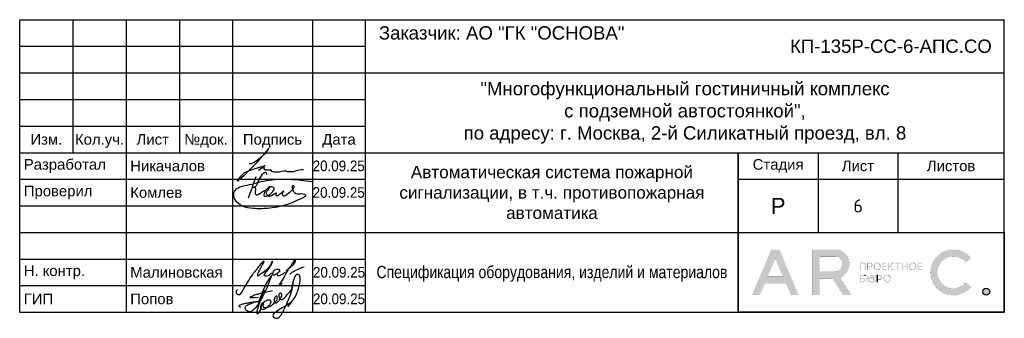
# Model space of a CAD drawing. Header units: millimetres. Extents: x -77 to 6272, y 48548 to 49850.
import ezdxf
from ezdxf.enums import TextEntityAlignment as Align

# ---------------------------------------------------------------- set-up
doc = ezdxf.new("R2010")
doc.units = ezdxf.units.MM
doc.layers.get('Defpoints').update_dxf_attribs({"lineweight": 0})
doc.layers.add('_СС_ТФ', color=174, linetype='Continuous', lineweight=30)
doc.layers.add('DB CP Оформление', color=7, linetype='Continuous', lineweight=25)
doc.layers.add('DB CP Подписи', color=7, linetype='Continuous', lineweight=25, true_color=0x0a45f5)
doc.styles.add('CP.Text', font='arial.ttf')
doc.styles.add('CP.Text дата', font='arial.ttf', dxfattribs={"width": 0.9})
doc.styles.add('Олимпроект', font='isocpeur.TTF', dxfattribs={"height": 2.5})

# ---------------------------------------------------------------- blocks, each defined once
blk = doc.blocks.new('Попов')
at = {"layer": 'DB CP Подписи', "color": 160, "true_color": 0x0a45f5}
for points in [[(7.394956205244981, 7.032094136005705), (4.284556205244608, 0.8400941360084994), (3.982156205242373, 0.4944941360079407), (3.665356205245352, 0.2583778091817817), (3.190156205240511, 0.09837780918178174), (2.801356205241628, 0.2064941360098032), (2.509696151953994, 0.451294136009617), (2.383756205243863, 0.7680941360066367), (2.429696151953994, 0.9984941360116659), (2.62855620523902, 1.243294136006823), (3.319756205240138, 1.603294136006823), (3.895756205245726, 1.848094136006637), (4.370956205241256, 1.992094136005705), (4.918156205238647, 1.992094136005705)], [(5.979696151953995, 4.069175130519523), (4.859696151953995, -0.1216221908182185), (5.311356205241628, 0.624094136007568), (5.311356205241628, 0.8688941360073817), (5.624396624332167, 1.697142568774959), (6.247356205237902, 2.150494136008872), (6.650556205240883, 2.323294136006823), (6.909756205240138, 2.323294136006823), (7.125756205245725, 2.150494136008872), (7.125756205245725, 1.747294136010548), (6.82335620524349, 1.243294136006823), (6.333756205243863, 0.7968941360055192), (5.714556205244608, 0.5088941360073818), (5.412156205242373, 0.5952941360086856), (5.49855620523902, 1.286494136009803), (5.817585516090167, 1.879286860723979), (5.714556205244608, 1.286494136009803), (5.829756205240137, 0.9552941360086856), (6.146556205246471, 0.8832941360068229), (6.794556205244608, 1.012894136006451), (7.528956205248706, 1.459294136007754), (8.119356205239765, 2.064094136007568), (8.407356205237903, 2.510494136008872), (8.407356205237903, 2.899294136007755), (8.320956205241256, 3.028894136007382), (8.090556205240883, 2.956894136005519), (7.816956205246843, 2.366494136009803), (7.816956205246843, 1.963294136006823), (7.989756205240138, 1.776094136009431), (8.364156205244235, 1.891294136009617), (8.82495620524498, 2.323294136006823), (9.055356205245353, 2.697694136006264), (9.271356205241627, 3.302494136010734), (9.012156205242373, 3.561694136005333), (8.882556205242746, 3.561694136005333), (8.709696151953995, 3.3600941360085), (8.709696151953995, 2.978377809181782), (9.039696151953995, 2.408377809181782), (10.349696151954, 3.378377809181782), (11.11969615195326, 4.410259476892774), (11.27818451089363, 5.133235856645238), (11.35539592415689, 5.654323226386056), (11.38831620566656, 5.819447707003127), (11.35539592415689, 5.654323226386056)], [(7.394956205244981, 7.032094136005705), (6.962956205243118, 6.427294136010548), (4.918156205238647, 1.992094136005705)], [(8.094156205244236, 0.03369413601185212), (8.828556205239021, 0.5520941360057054), (9.980556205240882, 1.272094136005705), (10.85895620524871, 1.761694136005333), (10.41255620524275, 1.084894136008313), (11.57895620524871, 2.611294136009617), (12.16935620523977, 3.84969413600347), (12.471756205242, 4.713694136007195), (12.629696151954, 5.419294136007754), (12.689696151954, 6.2400941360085), (12.54375620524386, 6.945694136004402), (12.34215620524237, 7.075294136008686), (12.03975620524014, 7.075294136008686), (11.64969615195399, 6.6000941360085), (11.379696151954, 5.779294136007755), (11.21895620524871, 4.728094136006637), (10.72935620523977, 3.014494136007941), (9.418956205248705, 0.0336941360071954)], [(3.521356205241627, 2.971294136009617), (4.126156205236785, 3.244894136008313), (4.932556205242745, 3.475294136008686), (6.444556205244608, 3.835294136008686), (7.495756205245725, 4.080094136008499)], [(1.534156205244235, 0.8688941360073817), (1.303756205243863, 1.041694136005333), (1.217356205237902, 1.214494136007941), (1.447756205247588, 1.416094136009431), (2.038156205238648, 1.603294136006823), (2.815756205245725, 1.761694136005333), (3.506956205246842, 1.876894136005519), (4.357209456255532, 1.989153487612), (4.918156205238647, 1.992094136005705)], [(3.521356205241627, 2.971294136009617), (3.294445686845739, 2.859738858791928), (4.789696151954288, 2.859738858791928)]]:
    blk.add_spline(points, degree=3, dxfattribs=at)
at = {"layer": 'DB CP Подписи'}
blk.add_spline([(8.094156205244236, 0.03369413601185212), (7.791756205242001, -0.2544480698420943), (7.618956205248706, -0.4847058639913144), (7.618956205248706, -0.8015058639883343), (7.950156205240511, -1.060705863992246), (8.569356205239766, -1.060705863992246), (8.943756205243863, -0.7583058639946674), (9.116556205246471, -0.4991058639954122), (9.418956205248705, 0.0336941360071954)], degree=3, dxfattribs=at)
blk = doc.blocks.new('A$Cf51998ab')
at = {"layer": 'DB CP Подписи'}
for points in [[(2.024743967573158, 7.175397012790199), (0.02474396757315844, 3.175397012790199), (2.524743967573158, 0.1753970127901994), (9.524743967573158, 6.675397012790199), (17.02474396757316, 19.1753970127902), (23.52474396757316, 28.6753970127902), (29.02474396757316, 35.6753970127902), (35.52474396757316, 43.6753970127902), (36.52474396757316, 44.6753970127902), (30.02474396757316, 30.6753970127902), (28.52474396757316, 26.1753970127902), (28.52474396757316, 25.1753970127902), (31.52474396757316, 26.6753970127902), (36.02474396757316, 30.1753970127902), (43.52474396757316, 36.1753970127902), (45.52474396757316, 39.1753970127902), (47.52474396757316, 42.6753970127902), (47.52474396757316, 43.1753970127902), (48.02474396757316, 44.1753970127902), (40.52474396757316, 31.1753970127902), (37.52474396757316, 25.6753970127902), (40.52474396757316, 25.1753970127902), (47.02474396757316, 28.6753970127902), (47.52474396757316, 29.1753970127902)], [(66.52474396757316, 31.6753970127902), (75.02474396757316, 39.1753970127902), (79.02474396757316, 43.6753970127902), (79.52474396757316, 46.6753970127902), (75.02474396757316, 41.6753970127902), (69.02474396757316, 32.6753970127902), (61.02474396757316, 18.6753970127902), (57.02474396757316, 11.6753970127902), (61.52474396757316, 15.6753970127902)], [(57.52474396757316, 34.1753970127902), (54.52474396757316, 34.1753970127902), (50.02474396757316, 31.1753970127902), (49.52474396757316, 26.1753970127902), (54.02474396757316, 27.6753970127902), (56.02474396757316, 29.1753970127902), (58.02474396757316, 33.1753970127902), (57.52474396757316, 34.1753970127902)], [(59.02474396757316, 30.6753970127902), (55.49455854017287, 28.71229258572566), (55.52474396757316, 25.6753970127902), (57.52474396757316, 25.6753970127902), (62.02474396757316, 27.6753970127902), (65.02474396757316, 29.6753970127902), (65.52474396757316, 30.1753970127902)], [(71.80259313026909, 27.23596012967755), (75.18207571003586, 30.02247973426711), (81.43411698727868, 33.40007838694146), (87.77064376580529, 36.27103771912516), (91.06563812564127, 37.45319772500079)]]:
    blk.add_spline(points, degree=3, dxfattribs=at)
blk = doc.blocks.new('A$C5BE547C8')
at = {"layer": 'DB CP Подписи', "color": 160, "true_color": 0x0a45f5}
for points in [[(-36.17550682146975, 134.4371501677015), (61.71678818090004, 412.4869762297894)], [(12.77064067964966, 273.4620631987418), (54.9465189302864, 284.4855278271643), (94.154754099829, 355.2698806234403), (190.2780455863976, 461.4464249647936), (197.8667517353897, 439.9583000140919)], [(553.6754189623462, 292.4671654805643), (541.1363445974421, 294.8536106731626), (543.5881781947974, 221.3447915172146), (618.3679039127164, 188.8783703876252), (688.8570107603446, 181.5274854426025), (702.341915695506, 169.2760206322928), (655.1448083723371, 128.8461685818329), (445.8771119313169, 43.72502877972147), (210.5232081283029, -1.356840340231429), (25.1820216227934, -2.336883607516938), (-119.9528827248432, 30.00445333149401), (-207.229957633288, 105.4676031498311), (-226.8427679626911, 202.491644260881), (-177.8107121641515, 263.2541753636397), (-54.24994114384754, 301.4757719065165), (189.9297362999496, 360.2782164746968), (498.8316938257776, 377.9189649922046), (787.0024744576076, 349.3846527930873)], [(12.77064067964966, 273.4620631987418), (53.68175455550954, 259.2054039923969), (47.35787273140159, 207.3811667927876), (60.00563637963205, 173.2529950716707), (97.94904722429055, 183.3650324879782)], [(97.94904722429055, 183.3650324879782), (177.0679458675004, 224.8184770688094), (161.8986921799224, 163.5096667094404), (207.1457470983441, 161.4226177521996), (266.314922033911, 204.5548820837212), (296.9437179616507, 255.3396693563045), (253.785020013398, 280.3842265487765), (197.7158576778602, 243.8061435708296), (177.076149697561, 224.897245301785)], [(240.4512582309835, 278.160545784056), (216.6761126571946, 242.9138925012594), (193.0570860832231, 200.9501308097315), (214.3763311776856, 163.8837520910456), (260.4151262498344, 165.1061032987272), (324.2741268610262, 195.7046833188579), (317.2758679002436, 178.2197674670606), (323.3993369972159, 165.9803596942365), (371.5122399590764, 186.0879841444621), (421.3747226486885, 228.0517155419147), (401.2547955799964, 186.9622102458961), (414.3764636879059, 162.4833644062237), (464.2389463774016, 183.4652452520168), (539.4700353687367, 247.2851138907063), (556.5207641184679, 274.5734312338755), (553.6754189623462, 292.4671654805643)]]:
    blk.add_spline(points, degree=3, dxfattribs=at)
blk = doc.blocks.new('Никачалов')
blk.add_lwpolyline([(-307.2528087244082, -10.52482762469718), (-266.7209943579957, -10.52482762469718), (-217.2917009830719, 12.19796214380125), (-151.053767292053, 56.65713122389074), (-104.5903002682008, 97.1639252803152), (-42.3079472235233, 148.5397506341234), (-2.762450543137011, 181.1417946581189), (25.90605847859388, 213.7455219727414), (43.7010164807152, 235.4819012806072), (55.56432182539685, 255.2404097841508), (61.49597449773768, 269.0720390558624), (48.64291482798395, 267.0958515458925), (20.96416013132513, 227.5771512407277), (-26.48906123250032, 171.2625404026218), (-43.29770154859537, 147.551656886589), (-106.566372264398, 73.45304175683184), (-171.8145516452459, 1.330614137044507), (-320.1058683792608, -151.8054015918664), (-406.1148320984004, -241.7118334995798), (-487.1818974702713, -312.8461673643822), (-518.8162328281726, -343.4720238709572), (-528.703466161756, -345.4482113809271), (-526.7239574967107, -334.5808633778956), (-516.8401608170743, -316.7968590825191), (-494.0998678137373, -283.2067213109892), (-477.294664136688, -261.4703420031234), (-435.7730954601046, -217.0111729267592), (-400.1831794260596, -188.3598206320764), (-362.6171914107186, -168.6013121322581), (-318.1297963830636, -150.8173078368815), (-234.0969046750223, -118.213580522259), (-154.0195936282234, -90.55032198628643), (-5.728276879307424, -52.01971543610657), (-125.3510846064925, -134.0213973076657), (-130.2929829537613, -133.0333035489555), (-128.316910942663, -131.0571160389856), (-95.39726961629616, -111.8204287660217), (-59.85203000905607, -95.76348443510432), (-27.71938084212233, -87.49177623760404), (-25.77080201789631, -90.41229184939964), (-29.66795968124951, -102.5757764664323), (-30.15252690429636, -110.3610126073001), (-29.17995580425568, -115.7122051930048), (-24.3102270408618, -121.0650810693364), (-17.49535610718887, -123.4974413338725), (-8.24390245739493, -125.9314848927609), (2.468126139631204, -127.3909010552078), (14.15272583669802, -127.3909010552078), (101.7906602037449, -127.3909010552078), (105.0348549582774, -129.2711407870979), (104.8664592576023, -152.815378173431), (110.9218312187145, -158.3651994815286), (128.4246742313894, -163.9133375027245), (156.4780234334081, -166.202617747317), (264.0107071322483, -165.9518068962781), (307.6251938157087, -158.1497378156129), (346.3905716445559, -151.961947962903), (383.8122205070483, -151.961947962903), (403.5351374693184, -158.7119581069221), (436.9152894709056, -161.67118948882), (526.11689822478, -161.927050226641), (598.5373598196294, -138.5208429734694), (676.6111056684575, -125.8742528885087), (713.761259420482, -126.4129070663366)])

msp = doc.modelspace()

# ---------------------------------------------------------------- hatches: boundary and pattern name
at = {"layer": 'DB CP Оформление'}
h = msp.add_hatch(color=0, dxfattribs=at)
edge = h.paths.add_edge_path()
edge.add_line((100.5586237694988, 48554.74340077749), (101.5626995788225, 48553.91766972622))
edge.add_arc((98.2415257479, 48556.64893397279), 4.299999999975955, 39.43316774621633, 320.5668322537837, ccw=False)
edge.add_line((101.5626995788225, 48559.38019821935), (100.5586237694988, 48558.55446716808))
edge.add_arc((98.24152574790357, 48556.64893397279), 3.000000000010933, 39.43316774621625, 320.5668322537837)
edge = h.paths.add_edge_path()
edge.add_arc((104.4122184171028, 48553.03227795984), 0.65, 0, 360)
h.paths.add_polyline_path([(64.78967241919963, 48559.2841486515), (66.27184439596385, 48555.81598151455), (63.30750044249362, 48555.81598151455)], flags=16)
edge = h.paths.add_edge_path(flags=16)
edge.add_line((73.13992860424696, 48556.8695252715), (76.07045837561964, 48556.8695252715))
edge.add_arc((76.07045837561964, 48558.16952527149), 1.299999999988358, 270, 360)
edge.add_line((77.370458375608, 48558.16952527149), (77.370458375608, 48558.33817017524))
edge.add_arc((76.07045837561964, 48558.33817017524), 1.299999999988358, 0, 90)
edge.add_line((76.07045837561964, 48559.63817017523), (73.13992860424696, 48559.63817017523))
edge.add_line((73.13992860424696, 48559.63817017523), (73.13992860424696, 48556.8695252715))
h.paths.add_polyline_path([(67.73928785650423, 48552.38227795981), (66.82741841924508, 48554.51598151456), (62.75192641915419, 48554.51598151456), (61.84005698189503, 48552.38227795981), (60.42631637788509, 48552.38227795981), (64.08280211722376, 48560.93817017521), (65.4965427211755, 48560.93817017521), (69.15302846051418, 48552.38227795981)])
edge = h.paths.add_edge_path()
edge.add_line((73.13992860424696, 48552.38227795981), (71.8399286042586, 48552.38227795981))
edge.add_line((71.8399286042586, 48552.38227795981), (71.8399286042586, 48560.93817017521))
edge.add_line((71.8399286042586, 48560.93817017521), (76.07045837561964, 48560.93817017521))
edge.add_arc((76.07045837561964, 48558.33817017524), 2.599999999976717, 0, 90, ccw=False)
edge.add_line((78.67045837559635, 48558.33817017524), (78.67045837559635, 48558.16952527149))
edge.add_arc((76.07045837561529, 48558.1695252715), 2.599999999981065, 289.7628383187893, 359.9999999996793, ccw=False)
edge.add_line((76.9495901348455, 48555.7226645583), (79.09511539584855, 48552.38227795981))
edge.add_line((79.09511539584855, 48552.38227795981), (77.55005713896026, 48552.38227795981))
edge.add_line((77.55005713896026, 48552.38227795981), (75.50289301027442, 48555.56952527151))
edge.add_line((75.50289301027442, 48555.56952527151), (73.13992860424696, 48555.56952527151))
edge.add_line((73.13992860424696, 48555.56952527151), (73.13992860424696, 48552.38227795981))
edge = h.paths.add_edge_path(flags=16)
edge.add_line((82.43770126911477, 48555.57981001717), (82.43770126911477, 48555.40981001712))
edge.add_arc((82.8877012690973, 48555.40981001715), 0.4499999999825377, 180.0000000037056, 270.0000000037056)
edge.add_line((82.88770126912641, 48554.95981001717), (83.0167341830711, 48554.95981001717))
edge.add_arc((83.0167341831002, 48555.40981001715), 0.4499999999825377, 269.9999999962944, 359.9999999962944)
edge.add_line((83.46673418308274, 48555.40981001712), (83.46673418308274, 48555.57981001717))
edge.add_arc((83.0167341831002, 48555.57981001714), 0.4499999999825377, 3.705614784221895e-09, 90.00000000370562)
edge.add_line((83.0167341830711, 48556.02981001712), (82.88770126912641, 48556.02981001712))
edge.add_arc((82.8877012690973, 48555.57981001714), 0.4499999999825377, 89.99999999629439, 179.9999999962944)
edge = h.paths.add_edge_path(flags=17)
edge.add_line((82.0785931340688, 48554.80981001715), (82.0785931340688, 48555.41981001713))
edge.add_line((82.0785931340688, 48555.41981001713), (82.25770126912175, 48555.41981001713))
edge.add_line((82.25770126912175, 48555.41981001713), (82.25770126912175, 48555.40981001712))
edge.add_arc((82.85770126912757, 48555.40981001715), 0.6000000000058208, 180.0000000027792, 270.0000000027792)
edge.add_line((82.85770126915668, 48554.80981001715), (83.04673418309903, 48554.80981001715))
edge.add_arc((83.04673418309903, 48555.40981001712), 0.5999999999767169, 270, 360)
edge.add_line((83.64673418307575, 48555.40981001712), (83.64673418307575, 48555.57981001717))
edge.add_arc((83.04673418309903, 48555.57981001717), 0.5999999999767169, 0, 90)
edge.add_line((83.04673418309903, 48556.17981001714), (82.85770126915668, 48556.17981001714))
edge.add_arc((82.85770126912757, 48555.57981001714), 0.6000000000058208, 89.9999999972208, 179.9999999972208)
edge.add_line((82.25770126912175, 48555.57981001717), (82.25770126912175, 48555.56981001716))
edge.add_line((82.25770126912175, 48555.56981001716), (82.0785931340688, 48555.56981001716))
edge.add_line((82.0785931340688, 48555.56981001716), (82.0785931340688, 48556.17981001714))
edge.add_line((82.0785931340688, 48556.17981001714), (81.89859313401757, 48556.17981001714))
edge.add_line((81.89859313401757, 48556.17981001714), (81.89859313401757, 48554.80981001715))
edge.add_line((81.89859313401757, 48554.80981001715), (82.0785931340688, 48554.80981001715))
edge = h.paths.add_edge_path(flags=16)
edge.add_line((85.26663466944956, 48555.57981001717), (85.26663466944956, 48555.40981001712))
edge.add_arc((85.7166346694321, 48555.40981001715), 0.4499999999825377, 180.0000000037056, 270.0000000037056)
edge.add_line((85.7166346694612, 48554.95981001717), (85.84566758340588, 48554.95981001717))
edge.add_arc((85.84566758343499, 48555.40981001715), 0.4499999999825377, 269.9999999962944, 359.9999999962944)
edge.add_line((86.29566758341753, 48555.40981001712), (86.29566758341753, 48555.57981001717))
edge.add_arc((85.84566758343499, 48555.57981001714), 0.4499999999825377, 3.705614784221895e-09, 90.00000000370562)
edge.add_line((85.84566758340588, 48556.02981001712), (85.7166346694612, 48556.02981001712))
edge.add_arc((85.7166346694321, 48555.57981001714), 0.4499999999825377, 89.99999999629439, 179.9999999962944)
edge = h.paths.add_edge_path()
edge.add_line((85.08663466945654, 48555.57981001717), (85.08663466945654, 48555.40981001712))
edge.add_arc((85.68663466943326, 48555.40981001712), 0.5999999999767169, 180, 270)
edge.add_line((85.68663466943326, 48554.80981001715), (85.87566758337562, 48554.80981001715))
edge.add_arc((85.87566758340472, 48555.40981001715), 0.6000000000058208, 269.9999999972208, 359.9999999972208)
edge.add_line((86.47566758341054, 48555.40981001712), (86.47566758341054, 48555.57981001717))
edge.add_arc((85.87566758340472, 48555.57981001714), 0.6000000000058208, 2.779211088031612e-09, 90.00000000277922)
edge.add_line((85.87566758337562, 48556.17981001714), (85.68663466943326, 48556.17981001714))
edge.add_arc((85.68663466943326, 48555.57981001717), 0.5999999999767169, 90, 180)
edge = h.paths.add_edge_path(flags=16)
edge.add_line((90.0959785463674, 48557.86472286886), (90.0959785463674, 48557.69472286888))
edge.add_arc((90.54597854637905, 48557.69472286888), 0.4500000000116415, 180, 270)
edge.add_line((90.54597854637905, 48557.24472286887), (90.67501146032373, 48557.24472286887))
edge.add_arc((90.67501146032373, 48557.69472286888), 0.4500000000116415, 270, 360)
edge.add_line((91.12501146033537, 48557.69472286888), (91.12501146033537, 48557.86472286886))
edge.add_arc((90.67501146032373, 48557.86472286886), 0.4500000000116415, 0, 90)
edge.add_line((90.67501146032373, 48558.31472286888), (90.54597854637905, 48558.31472286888))
edge.add_arc((90.54597854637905, 48557.86472286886), 0.4500000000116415, 90, 180)
edge = h.paths.add_edge_path()
edge.add_line((89.91597854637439, 48557.86472286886), (89.91597854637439, 48557.69472286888))
edge.add_arc((90.51597854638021, 48557.69472286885), 0.6000000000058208, 179.9999999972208, 269.9999999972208)
edge.add_line((90.5159785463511, 48557.09472286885), (90.70501146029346, 48557.09472286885))
edge.add_arc((90.70501146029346, 48557.69472286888), 0.6000000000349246, 270, 360)
edge.add_line((91.30501146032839, 48557.69472286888), (91.30501146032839, 48557.86472286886))
edge.add_arc((90.70501146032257, 48557.86472286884), 0.6000000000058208, 2.779211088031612e-09, 90.00000000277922)
edge.add_line((90.70501146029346, 48558.46472286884), (90.5159785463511, 48558.46472286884))
edge.add_arc((90.5159785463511, 48557.86472286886), 0.5999999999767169, 90, 180)
edge = h.paths.add_edge_path(flags=16)
edge.add_line((83.42118790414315, 48557.86472286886), (83.42118790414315, 48557.69472286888))
edge.add_arc((83.87118790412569, 48557.69472286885), 0.4499999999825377, 179.9999999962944, 269.9999999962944)
edge.add_line((83.87118790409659, 48557.24472286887), (84.00022081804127, 48557.24472286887))
edge.add_arc((84.00022081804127, 48557.69472286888), 0.4500000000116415, 270, 360)
edge.add_line((84.45022081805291, 48557.69472286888), (84.45022081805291, 48557.86472286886))
edge.add_arc((84.00022081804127, 48557.86472286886), 0.4500000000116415, 0, 90)
edge.add_line((84.00022081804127, 48558.31472286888), (83.87118790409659, 48558.31472286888))
edge.add_arc((83.87118790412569, 48557.86472286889), 0.4499999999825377, 90.00000000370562, 180.0000000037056)
edge = h.paths.add_edge_path()
edge.add_line((83.24118790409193, 48557.86472286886), (83.24118790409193, 48557.69472286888))
edge.add_arc((83.84118790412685, 48557.69472286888), 0.6000000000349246, 180, 270)
edge.add_line((83.84118790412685, 48557.09472286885), (84.03022081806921, 48557.09472286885))
edge.add_arc((84.0302208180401, 48557.69472286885), 0.6000000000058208, 270.0000000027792, 360.0000000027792)
edge.add_line((84.63022081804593, 48557.69472286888), (84.63022081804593, 48557.86472286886))
edge.add_arc((84.03022081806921, 48557.86472286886), 0.5999999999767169, 0, 90)
edge.add_line((84.03022081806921, 48558.46472286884), (83.84118790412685, 48558.46472286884))
edge.add_arc((83.84118790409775, 48557.86472286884), 0.6000000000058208, 89.9999999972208, 179.9999999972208)
edge = h.paths.add_edge_path(flags=16)
edge.add_arc((84.48156119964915, 48555.67481001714), 0.1799999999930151, 270, 360)
edge.add_line((84.66156119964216, 48555.67481001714), (84.66156119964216, 48555.81981001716))
edge.add_arc((84.48156119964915, 48555.81981001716), 0.1799999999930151, 0, 90)
edge.add_line((84.48156119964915, 48555.99981001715), (84.0738016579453, 48555.99981001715))
edge.add_line((84.0738016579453, 48555.99981001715), (84.0738016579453, 48555.49481001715))
edge.add_line((84.0738016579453, 48555.49481001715), (84.48156119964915, 48555.49481001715))
edge = h.paths.add_edge_path()
edge.add_line((84.0738016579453, 48554.80981001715), (83.89380165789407, 48554.80981001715))
edge.add_line((83.89380165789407, 48554.80981001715), (83.89380165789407, 48556.17981001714))
edge.add_line((83.89380165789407, 48556.17981001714), (84.48156119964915, 48556.17981001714))
edge.add_arc((84.48156119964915, 48555.81981001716), 0.3599999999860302, 0, 90, ccw=False)
edge.add_line((84.84156119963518, 48555.81981001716), (84.84156119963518, 48555.67481001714))
edge.add_arc((84.48156119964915, 48555.67481001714), 0.3599999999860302, -90, 0, ccw=False)
edge.add_line((84.48156119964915, 48555.31481001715), (84.0738016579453, 48555.31481001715))
edge.add_line((84.0738016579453, 48555.31481001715), (84.0738016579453, 48554.80981001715))
edge = h.paths.add_edge_path(flags=16)
edge.add_line((81.29391360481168, 48554.95981001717), (80.89231329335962, 48554.95981001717))
edge.add_line((80.89231329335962, 48554.95981001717), (80.89231329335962, 48555.45703320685))
edge.add_line((80.89231329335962, 48555.45703320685), (81.29391360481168, 48555.45703320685))
edge.add_arc((81.29391360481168, 48555.27703320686), 0.1799999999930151, 0, 90, ccw=False)
edge.add_line((81.4739136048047, 48555.27703320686), (81.4739136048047, 48555.13981001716))
edge.add_arc((81.29391360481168, 48555.13981001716), 0.1799999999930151, -90, 0, ccw=False)
h.paths.add_polyline_path([(86.7519728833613, 48558.46472286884), (86.19600068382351, 48557.85472286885), (86.15364349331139, 48557.85472286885), (86.15364349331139, 48558.46472286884), (85.97364349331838, 48558.46472286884), (85.97364349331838, 48557.09472286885), (86.15364349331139, 48557.09472286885), (86.15364349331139, 48557.70472286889), (86.22997204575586, 48557.70472286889), (86.78594424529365, 48557.09472286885), (87.0294905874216, 48557.09472286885), (86.38817546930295, 48557.79835917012), (86.99551922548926, 48558.46472286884)])
edge = h.paths.add_edge_path()
edge.add_line((81.59929341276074, 48555.99981001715), (80.89231329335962, 48555.99981001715))
edge.add_line((80.89231329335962, 48555.99981001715), (80.89231329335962, 48555.60703320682))
edge.add_line((80.89231329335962, 48555.60703320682), (81.29391360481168, 48555.60703320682))
edge.add_arc((81.29391360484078, 48555.2470332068), 0.360000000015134, 4.631999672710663e-09, 90.000000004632, ccw=False)
edge.add_line((81.65391360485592, 48555.24703320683), (81.65391360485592, 48555.16981001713))
edge.add_arc((81.29391360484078, 48555.16981001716), 0.360000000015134, 269.999999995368, 359.999999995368, ccw=False)
edge.add_line((81.29391360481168, 48554.80981001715), (80.69231329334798, 48554.80981001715))
edge.add_line((80.69231329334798, 48554.80981001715), (80.69231329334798, 48556.17981001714))
edge.add_line((80.69231329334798, 48556.17981001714), (81.59929341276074, 48556.17981001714))
edge.add_line((81.59929341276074, 48556.17981001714), (81.59929341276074, 48555.99981001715))
h.paths.add_polyline_path([(87.71422256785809, 48558.28472286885), (87.25048348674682, 48558.28472286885), (87.25048348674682, 48558.46472286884), (88.35796164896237, 48558.46472286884), (88.35796164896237, 48558.28472286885), (87.8942225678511, 48558.28472286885), (87.8942225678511, 48557.09472286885), (87.71422256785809, 48557.09472286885)])
h.paths.add_polyline_path([(89.48891107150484, 48557.86972286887), (89.48891107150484, 48558.46472286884), (89.66891107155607, 48558.46472286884), (89.66891107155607, 48557.09472286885), (89.48891107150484, 48557.09472286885), (89.48891107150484, 48557.68972286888), (88.78502912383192, 48557.68972286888), (88.78502912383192, 48557.09472286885), (88.6050291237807, 48557.09472286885), (88.6050291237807, 48558.46472286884), (88.78502912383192, 48558.46472286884), (88.78502912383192, 48557.86972286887)])
h.paths.add_polyline_path([(91.73207893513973, 48557.68972286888), (91.73207893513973, 48557.27472286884), (92.4013666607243, 48557.27472286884), (92.4013666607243, 48557.09472286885), (91.55207893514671, 48557.09472286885), (91.55207893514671, 48558.46472286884), (92.4013666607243, 48558.46472286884), (92.4013666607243, 48558.28472286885), (91.73207893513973, 48558.28472286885), (91.73207893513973, 48557.86972286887), (92.36339839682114, 48557.86972286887), (92.36339839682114, 48557.68972286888)])
edge = h.paths.add_edge_path(flags=16)
edge.add_arc((82.63412042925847, 48557.95972286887), 0.1800000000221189, 270.000000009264, 360.0000000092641)
edge.add_line((82.81412042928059, 48557.95972286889), (82.81412042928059, 48558.10472286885))
edge.add_arc((82.63412042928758, 48558.10472286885), 0.1799999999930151, 0, 90)
edge.add_line((82.63412042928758, 48558.28472286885), (82.22636088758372, 48558.28472286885))
edge.add_line((82.22636088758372, 48558.28472286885), (82.22636088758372, 48557.77972286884))
edge.add_line((82.22636088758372, 48557.77972286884), (82.63412042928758, 48557.77972286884))
h.paths.add_polyline_path([(80.89231329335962, 48557.09472286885), (80.69231329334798, 48557.09472286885), (80.69231329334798, 48558.46472286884), (81.79929341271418, 48558.46472286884), (81.79929341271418, 48557.09472286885), (81.59929341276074, 48557.09472286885), (81.59929341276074, 48558.28472286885), (80.89231329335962, 48558.28472286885)])
h.paths.add_polyline_path([(85.05728829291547, 48557.68972286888), (85.05728829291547, 48557.27472286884), (85.72657601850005, 48557.27472286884), (85.72657601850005, 48557.09472286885), (84.87728829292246, 48557.09472286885), (84.87728829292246, 48558.46472286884), (85.72657601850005, 48558.46472286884), (85.72657601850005, 48558.28472286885), (85.05728829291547, 48558.28472286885), (85.05728829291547, 48557.86972286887), (85.68860775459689, 48557.86972286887), (85.68860775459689, 48557.68972286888)])
edge = h.paths.add_edge_path()
edge.add_line((82.22636088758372, 48557.09472286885), (82.04636088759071, 48557.09472286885))
edge.add_line((82.04636088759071, 48557.09472286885), (82.04636088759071, 48558.46472286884))
edge.add_line((82.04636088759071, 48558.46472286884), (82.63412042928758, 48558.46472286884))
edge.add_arc((82.63412042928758, 48558.10472286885), 0.3599999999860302, 0, 90, ccw=False)
edge.add_line((82.99412042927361, 48558.10472286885), (82.99412042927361, 48557.95972286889))
edge.add_arc((82.63412042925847, 48557.95972286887), 0.360000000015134, -89.999999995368, 4.631999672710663e-09, ccw=False)
edge.add_line((82.63412042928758, 48557.59972286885), (82.22636088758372, 48557.59972286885))
edge.add_line((82.22636088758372, 48557.59972286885), (82.22636088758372, 48557.09472286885))
edge = h.paths.add_edge_path()
edge.add_line((83.89380165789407, 48556.17981001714), (83.89380165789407, 48554.80981001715))
edge.add_line((81.59929341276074, 48556.17981001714), (81.59929341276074, 48555.99981001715))

# ---------------------------------------------------------------- linework, layer by layer
for p, q in [((-77.18826148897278, 48604.16022406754), (107.8117385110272, 48604.16022406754)), ((-77.18826148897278, 48549.16022406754), (-77.18826148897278, 48604.16022406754)), ((-67.18826148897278, 48604.16022406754), (-67.18826148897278, 48579.16022406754)), ((-57.18826148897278, 48604.16022406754), (-57.18826148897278, 48549.16022406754)), ((-47.18826148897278, 48604.16022406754), (-47.18826148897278, 48579.16022406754)), ((-37.18826148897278, 48604.16022406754), (-37.18826148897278, 48549.16022406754)), ((-22.18826148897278, 48604.16022406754), (-22.18826148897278, 48549.16022406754)), ((-12.18826148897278, 48549.16022406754), (-12.18826148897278, 48604.1499088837)), ((-77.18826148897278, 48599.16022406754), (-12.18826148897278, 48599.16022406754)), ((-77.18826148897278, 48594.16022406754), (-12.18826148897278, 48594.16022406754)), ((-12.18826148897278, 48594.16022406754), (107.8117385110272, 48594.16022406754)), ((-77.18826148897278, 48589.16022406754), (-12.18826148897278, 48589.16022406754)), ((-77.18826148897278, 48584.16022406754), (-12.18826148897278, 48584.16022406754)), ((-77.18826148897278, 48579.16022406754), (107.8117385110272, 48579.16022406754)), ((57.81173851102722, 48549.16022406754), (57.81173851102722, 48579.16022406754)), ((57.81173851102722, 48579.16022406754), (57.81173851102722, 48549.16022406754)), ((72.81173851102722, 48579.16022406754), (72.81173851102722, 48564.16022406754)), ((87.81173851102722, 48579.16022406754), (87.81173851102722, 48564.16022406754)), ((-77.18826148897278, 48574.16022406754), (-12.18826148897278, 48574.16022406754)), ((57.81173851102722, 48574.16022406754), (107.8117385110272, 48574.16022406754)), ((-77.18826148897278, 48569.16022406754), (-12.18826148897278, 48569.16022406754)), ((-77.18826148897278, 48564.16022406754), (-12.18826148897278, 48564.16022406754)), ((-12.18826148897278, 48564.16022406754), (107.8117385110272, 48564.16022406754)), ((-77.18826148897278, 48559.16022406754), (-12.18826148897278, 48559.16022406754)), ((-77.18826148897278, 48554.16022406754), (-12.18826148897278, 48554.16022406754)), ((-77.18826148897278, 48549.16022406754), (107.8117385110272, 48549.16022406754))]:
    msp.add_line(p, q, dxfattribs=at)
at = {"layer": 'DB CP Оформление', "ltscale": 100}
msp.add_line((107.8117385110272, 48549.16022406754), (107.8117385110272, 48604.16022406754), dxfattribs=at)
at = {"layer": 'DB CP Оформление', "color": 0}
for p, q in [((81.59929341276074, 48556.17981001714), (81.59929341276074, 48555.99981001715)), ((83.89380165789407, 48556.17981001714), (83.89380165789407, 48554.80981001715))]:
    msp.add_line(p, q, dxfattribs=at)
at = {"layer": 'DB CP Оформление'}
for points in [[(57.81173851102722, 48564.16022406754), (107.8117385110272, 48564.16022406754), (107.8117385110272, 48549.16022406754), (57.81173851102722, 48549.16022406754)], [(57.81173851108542, 48564.16022406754), (107.8117385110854, 48564.16022406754), (107.8117385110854, 48549.16022406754), (57.81173851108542, 48549.16022406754)]]:
    msp.add_lwpolyline(points, close=True, dxfattribs=at)
at = {"layer": 'DB CP Оформление', "color": 0, "const_width": 0.01}
for points in [[(67.73928785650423, 48552.38227795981), (66.82741841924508, 48554.51598151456), (62.75192641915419, 48554.51598151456), (61.84005698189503, 48552.38227795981), (60.42631637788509, 48552.38227795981), (64.08280211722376, 48560.93817017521), (65.4965427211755, 48560.93817017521), (69.15302846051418, 48552.38227795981)], [(64.78967241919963, 48559.2841486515), (66.27184439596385, 48555.81598151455), (63.30750044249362, 48555.81598151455)], [(80.89231329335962, 48557.09472286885), (80.69231329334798, 48557.09472286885), (80.69231329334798, 48558.46472286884), (81.79929341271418, 48558.46472286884), (81.79929341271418, 48557.09472286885), (81.59929341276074, 48557.09472286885), (81.59929341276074, 48558.28472286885), (80.89231329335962, 48558.28472286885)], [(85.05728829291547, 48557.68972286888), (85.05728829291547, 48557.27472286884), (85.72657601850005, 48557.27472286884), (85.72657601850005, 48557.09472286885), (84.87728829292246, 48557.09472286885), (84.87728829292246, 48558.46472286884), (85.72657601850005, 48558.46472286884), (85.72657601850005, 48558.28472286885), (85.05728829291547, 48558.28472286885), (85.05728829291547, 48557.86972286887), (85.68860775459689, 48557.86972286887), (85.68860775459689, 48557.68972286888)], [(86.7519728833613, 48558.46472286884), (86.19600068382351, 48557.85472286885), (86.15364349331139, 48557.85472286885), (86.15364349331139, 48558.46472286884), (85.97364349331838, 48558.46472286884), (85.97364349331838, 48557.09472286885), (86.15364349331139, 48557.09472286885), (86.15364349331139, 48557.70472286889), (86.22997204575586, 48557.70472286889), (86.78594424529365, 48557.09472286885), (87.0294905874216, 48557.09472286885), (86.38817546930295, 48557.79835917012), (86.99551922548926, 48558.46472286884)], [(87.71422256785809, 48558.28472286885), (87.25048348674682, 48558.28472286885), (87.25048348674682, 48558.46472286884), (88.35796164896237, 48558.46472286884), (88.35796164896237, 48558.28472286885), (87.8942225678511, 48558.28472286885), (87.8942225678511, 48557.09472286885), (87.71422256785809, 48557.09472286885)], [(89.48891107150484, 48557.86972286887), (89.48891107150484, 48558.46472286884), (89.66891107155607, 48558.46472286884), (89.66891107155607, 48557.09472286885), (89.48891107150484, 48557.09472286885), (89.48891107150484, 48557.68972286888), (88.78502912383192, 48557.68972286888), (88.78502912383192, 48557.09472286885), (88.6050291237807, 48557.09472286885), (88.6050291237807, 48558.46472286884), (88.78502912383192, 48558.46472286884), (88.78502912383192, 48557.86972286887)], [(91.73207893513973, 48557.68972286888), (91.73207893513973, 48557.27472286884), (92.4013666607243, 48557.27472286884), (92.4013666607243, 48557.09472286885), (91.55207893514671, 48557.09472286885), (91.55207893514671, 48558.46472286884), (92.4013666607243, 48558.46472286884), (92.4013666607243, 48558.28472286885), (91.73207893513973, 48558.28472286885), (91.73207893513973, 48557.86972286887), (92.36339839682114, 48557.86972286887), (92.36339839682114, 48557.68972286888)]]:
    msp.add_lwpolyline(points, close=True, dxfattribs=at)
for points in [[(73.13992860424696, 48552.38227795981), (71.8399286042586, 48552.38227795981), (71.8399286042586, 48560.93817017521), (76.07045837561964, 48560.93817017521, -0.414213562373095), (78.67045837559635, 48558.33817017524), (78.67045837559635, 48558.16952527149, -0.316436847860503), (76.9495901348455, 48555.7226645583), (79.09511539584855, 48552.38227795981), (77.55005713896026, 48552.38227795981), (75.50289301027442, 48555.56952527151), (73.13992860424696, 48555.56952527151)], [(100.5586237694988, 48554.74340077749), (101.5626995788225, 48553.91766972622, -2.790346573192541), (101.5626995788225, 48559.38019821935), (100.5586237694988, 48558.55446716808, 2.790346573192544)], [(73.13992860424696, 48556.8695252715), (76.07045837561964, 48556.8695252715, 0.414213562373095), (77.370458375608, 48558.16952527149), (77.370458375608, 48558.33817017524, 0.414213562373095), (76.07045837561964, 48559.63817017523), (73.13992860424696, 48559.63817017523)], [(82.22636088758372, 48557.09472286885), (82.04636088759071, 48557.09472286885), (82.04636088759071, 48558.46472286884), (82.63412042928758, 48558.46472286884, -0.4142135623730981), (82.99412042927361, 48558.10472286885), (82.99412042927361, 48557.95972286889, -0.4142135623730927), (82.63412042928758, 48557.59972286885), (82.22636088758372, 48557.59972286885)], [(82.63412042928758, 48557.77972286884, 0.4142135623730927), (82.81412042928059, 48557.95972286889), (82.81412042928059, 48558.10472286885, 0.4142135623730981), (82.63412042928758, 48558.28472286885), (82.22636088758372, 48558.28472286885), (82.22636088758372, 48557.77972286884)], [(83.24118790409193, 48557.86472286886), (83.24118790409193, 48557.69472286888, 0.414213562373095), (83.84118790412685, 48557.09472286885), (84.03022081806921, 48557.09472286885, 0.414213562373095), (84.63022081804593, 48557.69472286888), (84.63022081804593, 48557.86472286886, 0.414213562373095), (84.03022081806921, 48558.46472286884), (83.84118790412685, 48558.46472286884, 0.414213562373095)], [(83.42118790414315, 48557.86472286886), (83.42118790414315, 48557.69472286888, 0.414213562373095), (83.87118790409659, 48557.24472286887), (84.00022081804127, 48557.24472286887, 0.414213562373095), (84.45022081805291, 48557.69472286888), (84.45022081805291, 48557.86472286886, 0.414213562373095), (84.00022081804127, 48558.31472286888), (83.87118790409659, 48558.31472286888, 0.414213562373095)], [(89.91597854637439, 48557.86472286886), (89.91597854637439, 48557.69472286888, 0.414213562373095), (90.5159785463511, 48557.09472286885), (90.70501146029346, 48557.09472286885, 0.414213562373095), (91.30501146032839, 48557.69472286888), (91.30501146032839, 48557.86472286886, 0.414213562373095), (90.70501146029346, 48558.46472286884), (90.5159785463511, 48558.46472286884, 0.414213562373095)], [(90.0959785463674, 48557.86472286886), (90.0959785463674, 48557.69472286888, 0.414213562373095), (90.54597854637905, 48557.24472286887), (90.67501146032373, 48557.24472286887, 0.414213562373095), (91.12501146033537, 48557.69472286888), (91.12501146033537, 48557.86472286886, 0.414213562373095), (90.67501146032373, 48558.31472286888), (90.54597854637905, 48558.31472286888, 0.414213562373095)], [(81.59929341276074, 48555.99981001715), (80.89231329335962, 48555.99981001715), (80.89231329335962, 48555.60703320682), (81.29391360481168, 48555.60703320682, -0.4142135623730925), (81.65391360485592, 48555.24703320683), (81.65391360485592, 48555.16981001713, -0.4142135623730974), (81.29391360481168, 48554.80981001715), (80.69231329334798, 48554.80981001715), (80.69231329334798, 48556.17981001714), (81.59929341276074, 48556.17981001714)], [(81.29391360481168, 48554.95981001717), (80.89231329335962, 48554.95981001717), (80.89231329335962, 48555.45703320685), (81.29391360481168, 48555.45703320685, -0.4142135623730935), (81.4739136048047, 48555.27703320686), (81.4739136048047, 48555.13981001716, -0.4142135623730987)], [(82.0785931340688, 48554.80981001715), (82.0785931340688, 48555.41981001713), (82.25770126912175, 48555.41981001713), (82.25770126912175, 48555.40981001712, 0.414213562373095), (82.85770126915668, 48554.80981001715), (83.04673418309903, 48554.80981001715, 0.414213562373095), (83.64673418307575, 48555.40981001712), (83.64673418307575, 48555.57981001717, 0.414213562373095), (83.04673418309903, 48556.17981001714), (82.85770126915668, 48556.17981001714, 0.414213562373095), (82.25770126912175, 48555.57981001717), (82.25770126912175, 48555.56981001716), (82.0785931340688, 48555.56981001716), (82.0785931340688, 48556.17981001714), (81.89859313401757, 48556.17981001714), (81.89859313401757, 48554.80981001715)], [(82.43770126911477, 48555.57981001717), (82.43770126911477, 48555.40981001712, 0.414213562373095), (82.88770126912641, 48554.95981001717), (83.0167341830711, 48554.95981001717, 0.414213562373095), (83.46673418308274, 48555.40981001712), (83.46673418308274, 48555.57981001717, 0.414213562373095), (83.0167341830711, 48556.02981001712), (82.88770126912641, 48556.02981001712, 0.414213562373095)], [(84.0738016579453, 48554.80981001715), (83.89380165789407, 48554.80981001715), (83.89380165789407, 48556.17981001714), (84.48156119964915, 48556.17981001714, -0.4142135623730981), (84.84156119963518, 48555.81981001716), (84.84156119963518, 48555.67481001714, -0.4142135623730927), (84.48156119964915, 48555.31481001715), (84.0738016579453, 48555.31481001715)], [(84.48156119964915, 48555.49481001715, 0.4142135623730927), (84.66156119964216, 48555.67481001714), (84.66156119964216, 48555.81981001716, 0.4142135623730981), (84.48156119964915, 48555.99981001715), (84.0738016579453, 48555.99981001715), (84.0738016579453, 48555.49481001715)], [(85.08663466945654, 48555.57981001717), (85.08663466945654, 48555.40981001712, 0.414213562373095), (85.68663466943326, 48554.80981001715), (85.87566758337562, 48554.80981001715, 0.414213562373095), (86.47566758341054, 48555.40981001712), (86.47566758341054, 48555.57981001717, 0.414213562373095), (85.87566758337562, 48556.17981001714), (85.68663466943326, 48556.17981001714, 0.414213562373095)], [(85.26663466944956, 48555.57981001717), (85.26663466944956, 48555.40981001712, 0.414213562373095), (85.7166346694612, 48554.95981001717), (85.84566758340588, 48554.95981001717, 0.414213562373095), (86.29566758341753, 48555.40981001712), (86.29566758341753, 48555.57981001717, 0.414213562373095), (85.84566758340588, 48556.02981001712), (85.7166346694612, 48556.02981001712, 0.414213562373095)]]:
    msp.add_lwpolyline(points, format="xyb", close=True, dxfattribs=at)
at = {"layer": 'DB CP Оформление', "color": 0}
msp.add_circle((104.4122184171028, 48553.03227795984), 0.65, dxfattribs=at)
at = {"layer": 'Defpoints', "color": 0}
msp.add_lwpolyline([(57.81173851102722, 48564.16022406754), (107.8117385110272, 48564.16022406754), (107.8117385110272, 48549.16022406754), (57.81173851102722, 48549.16022406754)], close=True, dxfattribs=at)

# ---------------------------------------------------------------- block references
at = {"layer": 'DB CP Подписи'}
for name, p, xscale, yscale, zscale in [('Никачалов', (-30.98598910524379, 48577.23715050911), 0.01, 0.01, 0.01), ('A$Cf51998ab', (-36.53741346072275, 48552.45283559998), 0.140625, 0.140625, 0.140625)]:
    msp.add_blockref(name, p, dxfattribs=dict(at, xscale=xscale, yscale=yscale, zscale=zscale))
at = {"layer": 'DB CP Подписи', "color": 160, "true_color": 0x0a45f5, "xscale": 0.01445624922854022, "yscale": 0.01445624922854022, "zscale": 0.01445624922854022}
msp.add_blockref('A$C5BE547C8', (-33.65470328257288, 48568.70419755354), dxfattribs=at)
at = {"layer": 'DB CP Подписи'}
msp.add_blockref('Попов', (-37.18826148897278, 48549.16022406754), dxfattribs=at)

# ---------------------------------------------------------------- texts
at = {"layer": '_СС_ТФ', "color": 0, "lineweight": 30, "style": 'Олимпроект'}
msp.add_text('6', height=2.5, dxfattribs=at).set_placement((79.43673878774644, 48567.91022411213))
at = {"layer": 'DB CP Оформление', "style": 'CP.Text'}
for s, p in [('Изм.', (-72.18826148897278, 48581.66022406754)), ('Кол.уч.', (-62.18826148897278, 48581.66022406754)), ('Лист', (-52.18826148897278, 48581.66022406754)), ('№док.', (-42.18826148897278, 48581.66022406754)), ('Подпись', (-29.68826148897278, 48581.66022406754)), ('Дата', (-17.18826148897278, 48581.66022406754))]:
    msp.add_text(s, height=2, dxfattribs=at).set_placement(p, align=Align.MIDDLE_CENTER)
at = {"layer": 'DB CP Оформление'}
for s, insert, char_height, width, attachment_point, style in [('\\pxi1,t1;Заказчик: АО "ГК "ОСНОВА"', (-12.18826148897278, 48601.66022406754), 2.5, 85, 4, 'CP.Text'), ('КП-135Р-СС-6-АПС.СО', (67.5514594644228, 48599.16022406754), 2.5, 35.00000000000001, 4, 'CP.Text'), ('"Многофункциональный гостиничный комплекс ^Jс подземной автостоянкой", \\Pпо адресу: г. Москва, 2-й Силикатный проезд, вл. 8', (47.81173851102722, 48586.66022406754), 2.5, 120, 5, 'CP.Text'), (' Разработал', (-77.18826148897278, 48576.66022406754), 2, 19.99999999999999, 4, 'CP.Text'), (' Никачалов', (-57.18826148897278, 48576.66022406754), 2, 19.99999999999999, 4, 'CP.Text'), ('20.09.25', (-17.2480621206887, 48576.66022406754), 2, 10, 5, 'CP.Text дата'), ('Стадия', (65.31173851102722, 48576.66022406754), 2, 14.99999999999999, 5, 'CP.Text'), ('Лист', (80.31173851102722, 48576.66022406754), 2, 14.99999999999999, 5, 'CP.Text'), ('Листов', (97.81173851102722, 48576.66022406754), 2, 20, 5, 'CP.Text'), ('\\pxl0.2375,r0.2375;Автоматическая система пожарной сигнализации, в т.ч. противопожарная автоматика', (22.81173851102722, 48571.66022406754), 2.3, 69.99999999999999, 5, 'CP.Text'), (' Проверил', (-77.18826148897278, 48571.66022406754), 2, 19.99999999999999, 4, 'CP.Text'), (' Комлев', (-57.18826148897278, 48571.66022406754), 2, 19.99999999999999, 4, 'CP.Text'), ('20.09.25', (-17.2480621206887, 48571.66022406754), 2, 10, 5, 'CP.Text дата'), ('Р', (65.31173851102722, 48569.16022406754), 3, 14.99999999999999, 5, 'CP.Text'), ('{\\fArial Narrow|b0|i0|c204|p34;Спецификация оборудования, изделий и материалов}', (22.81173851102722, 48556.3768549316), 2.3, 69.99999999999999, 5, 'CP.Text'), (' Н. контр.', (-77.18826148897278, 48556.66022406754), 2, 19.99999999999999, 4, 'CP.Text'), (' Малиновская', (-57.18826148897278, 48556.66022406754), 2, 19.99999999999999, 4, 'CP.Text'), ('20.09.25', (-17.18826148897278, 48556.66022406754), 2, 10, 5, 'CP.Text дата'), (' ГИП', (-77.18826148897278, 48551.66022406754), 2, 19.99999999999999, 4, 'CP.Text'), (' Попов', (-57.18826148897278, 48551.66022406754), 2, 19.99999999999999, 4, 'CP.Text'), ('20.09.25', (-17.18826148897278, 48551.66022406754), 2, 10, 5, 'CP.Text дата')]:
    msp.add_mtext(s, dxfattribs=dict(at, insert=insert, char_height=char_height, width=width, attachment_point=attachment_point, style=style))

doc.saveas('drawing.dxf')
